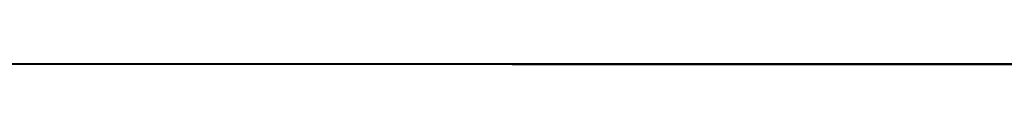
# Model space of a CAD drawing. Header units: millimetres. Extents: x 18084 to 47233, y 38174 to 56392.
# Tile 143 of 251: x 25575.5682 to 25586.5578, y 50660.4938 to 50660.5161. Entities that reach past the tile are written whole.
import ezdxf

# ---------------------------------------------------------------- set-up
doc = ezdxf.new("R2010")
doc.units = ezdxf.units.MM
doc.header["$LTSCALE"] = 100
doc.layers.add('45', color=7, linetype='Continuous')

msp = doc.modelspace()

# ---------------------------------------------------------------- linework, layer by layer
at = {"layer": '45', "color": 59}
for p, q in [((25555.678, 50660.516), (25591.684, 50660.494)), ((25591.684, 50660.494), (25555.678, 50660.516)), ((25555.678, 50660.516), (25591.684, 50660.494)), ((25591.684, 50660.494), (25555.678, 50660.516))]:
    msp.add_line(p, q, dxfattribs=at)
at = {"layer": '45', "color": 7}
msp.add_line((25590.352, 50660.506), (25573.68, 50660.511), dxfattribs=at)
msp.add_line((25590.352, 50660.506), (25573.68, 50660.511), dxfattribs=at)

doc.saveas('drawing.dxf')
